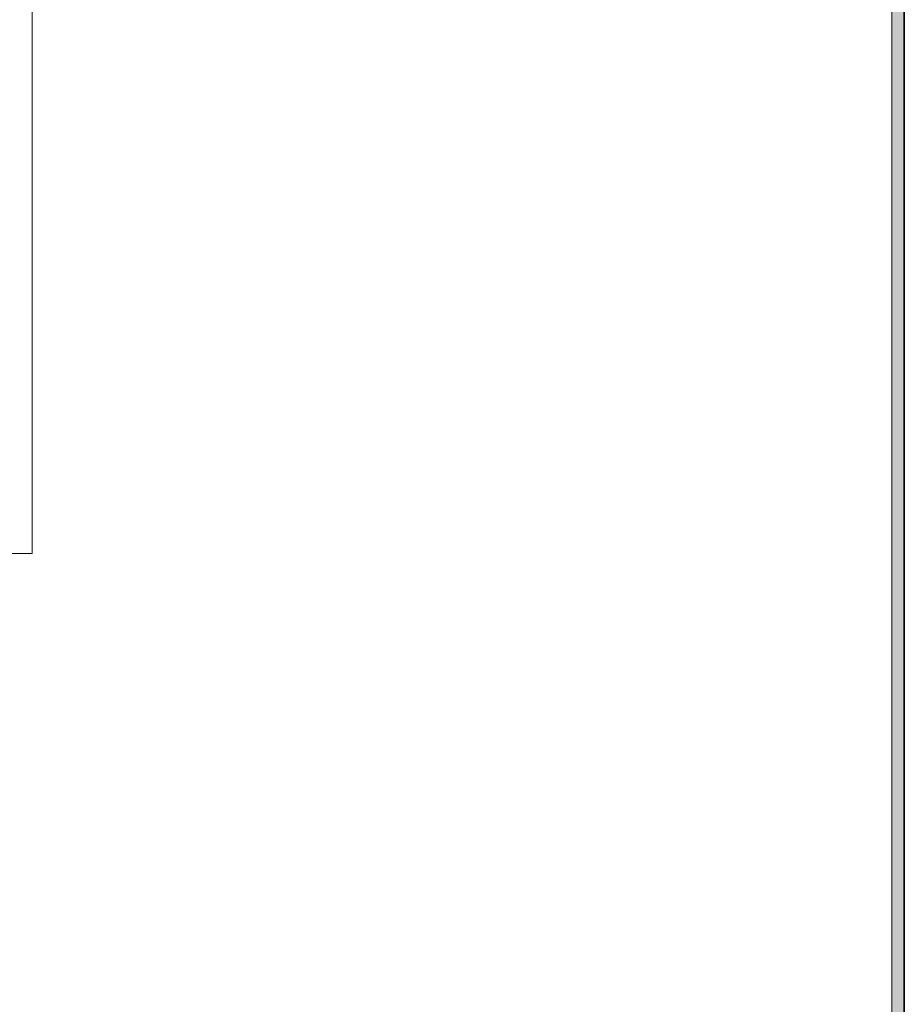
# Model space of a CAD drawing. Header units: metres. Extents: x -7.1 to 26.5, y -14.7 to 18.1.
# Tile 50 of 109: x 5.1 to 6.1, y 8.2 to 9.4. Entities that reach past the tile are written whole.
import ezdxf

# ---------------------------------------------------------------- set-up
doc = ezdxf.new("R2010")
doc.units = ezdxf.units.M
doc.linetypes.add('AUSGEZOGEN', pattern=[0])
for name, color, linetype in [('XR$1$015 Innenwände', 7, 'AUSGEZOGEN'), ('XR$1$015 Innenwände Schichttrennlinien', 7, 'AUSGEZOGEN'), ('XR$1$065 Möbel Einrichtung', 7, 'AUSGEZOGEN'), ('XR$1$080 Raumdefinitionen Kontur', 7, 'AUSGEZOGEN'), ('XR$2$080 Raumdefinitionen Text_1', 7, 'AUSGEZOGEN'), ('XR$3$015 Innenwände Bauteilschraffuren', 7, 'AUSGEZOGEN')]:
    doc.layers.add(name, color=color, linetype=linetype)
doc.styles.add('ARIAL', font='arial.ttf')

msp = doc.modelspace()

# ---------------------------------------------------------------- hatches: boundary and pattern name
at = {"layer": 'XR$3$015 Innenwände Bauteilschraffuren', "linetype": 'AUSGEZOGEN', "lineweight": 13, "true_color": 0x202020, "transparency": 33554687}
msp.add_hatch(color=250, dxfattribs=at).paths.add_polyline_path([(6.1168, 10.7335), (6.1018, 10.7335), (6.1018, 7.7735), (6.1168, 7.7735)])

# ---------------------------------------------------------------- linework, layer by layer
at = {"layer": 'XR$1$015 Innenwände', "color": 7, "linetype": 'AUSGEZOGEN', "lineweight": 18, "transparency": 33554687}
msp.add_line((6.1018, 10.7335), (6.1018, 7.7735), dxfattribs=at)
at = {"layer": 'XR$1$015 Innenwände Schichttrennlinien', "color": 7, "linetype": 'AUSGEZOGEN', "lineweight": 35, "transparency": 33554687}
for p, q in [((6.1168, 10.7335), (6.1168, 8.3485)), ((6.1168, 8.3485), (6.1168, 8.2085)), ((6.1168, 8.2085), (6.1168, 7.7735))]:
    msp.add_line(p, q, dxfattribs=at)
at = {"layer": 'XR$1$065 Möbel Einrichtung', "color": 8, "linetype": 'AUSGEZOGEN', "lineweight": 13, "transparency": 33554687}
for p, q in [((5.0718, 10.7335), (5.0718, 8.7335)), ((5.0718, 8.7335), (3.2718, 8.7335))]:
    msp.add_line(p, q, dxfattribs=at)
at = {"layer": 'XR$1$080 Raumdefinitionen Kontur', "color": 8, "linetype": 'AUSGEZOGEN', "lineweight": 13, "transparency": 33554687}
msp.add_lwpolyline([(2.2818, 10.7335), (2.2818, 6.7835), (6.1018, 6.7835), (6.1018, 10.7335), (2.2818, 10.7335)], close=True, dxfattribs=at)

# ---------------------------------------------------------------- texts
at = {"layer": 'XR$2$080 Raumdefinitionen Text_1', "color": 7, "linetype": 'AUSGEZOGEN', "transparency": 33554687, "insert": (3.821, 8.4933), "char_height": 0.2, "width": 1.782687, "attachment_point": 1, "line_spacing_factor": 0.903614, "style": 'ARIAL'}
msp.add_mtext('\\A1;{\\fArial|b1|i0|c162|p34;\\W0.90909;E.04}\\P{\\fArial|b1|i0|c162|p34;\\W0.90909;Camera}\\P{\\W0.90909;SUP: 15.09 m\\H0.6x;\\S2^ ;}', dxfattribs=at)

doc.saveas('drawing.dxf')
